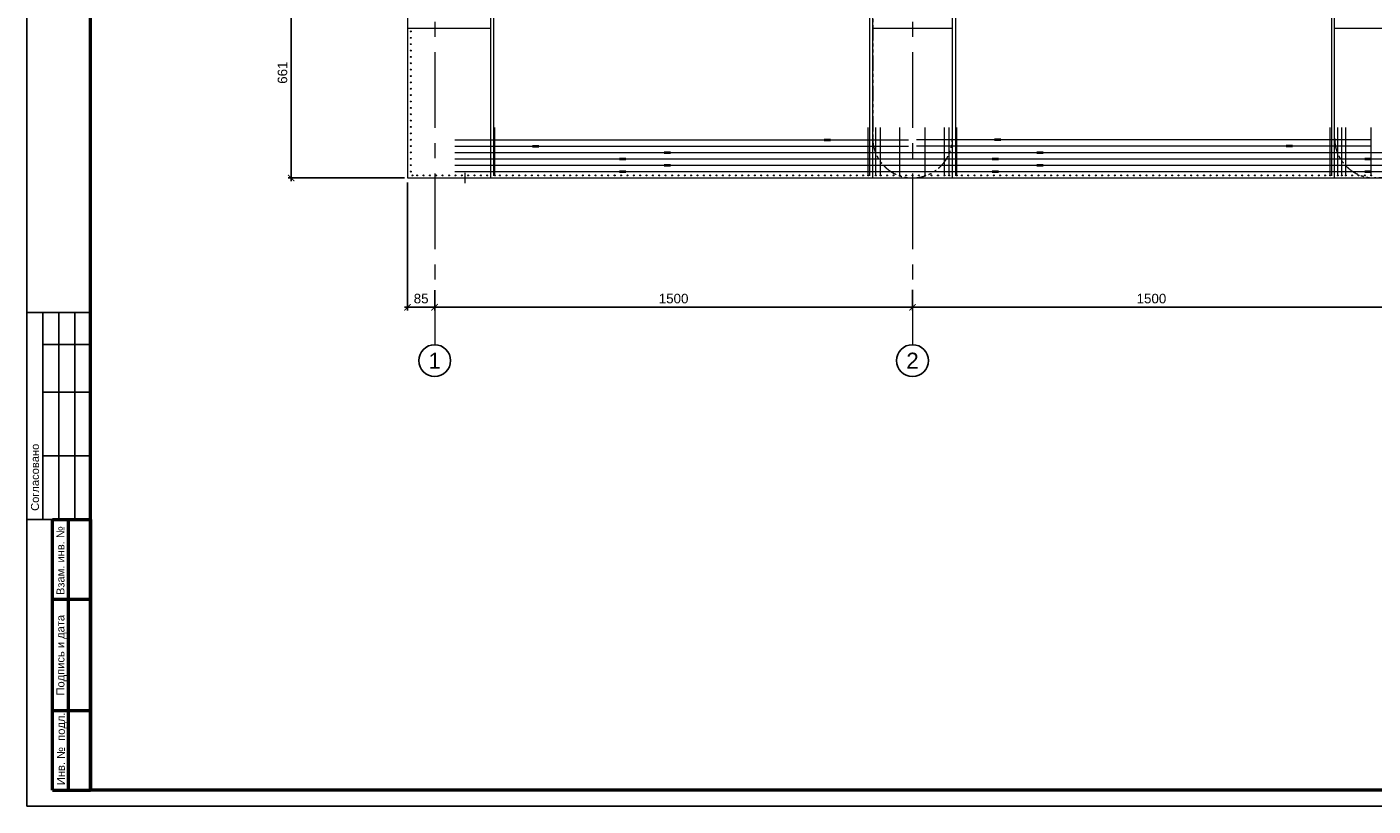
# Model space of a CAD drawing. Header units: millimetres. Extents: x 561702 to 1059369, y 439612 to 517164.
# Tile 1 of 12: x 846265 to 888523, y 457764 to 482234. Entities that reach past the tile are written whole.
import ezdxf
from ezdxf.enums import TextEntityAlignment as Align

# ---------------------------------------------------------------- set-up
doc = ezdxf.new("R2010")
doc.units = ezdxf.units.MM
doc.linetypes.add('PHANTOM', pattern=[63.5, 31.75, -6.35, 6.35, -6.35, 6.35, -6.35])
doc.linetypes.add('осевая', pattern=[50.8, 31.75, -6.35, 6.35, -6.35])
for name, color, linetype, lineweight in [('Арматура', 7, 'Continuous', 50), ('Бетон', 7, 'Continuous', 50), ('бетон_25', 2, 'Continuous', 25), ('ГТО-2_Размеры', 7, 'Continuous', 15), ('Отдел_Заглавные надписи', 7, 'Continuous', 30), ('ТекстNM', 7, 'Continuous', 9)]:
    doc.layers.add(name, color=color, linetype=linetype, lineweight=lineweight)
doc.layers.add('Оси', color=1, linetype='осевая')
doc.layers.add('штамп(текст)', color=7, linetype='Continuous')
doc.styles.add('arial', font='arial.ttf')
doc.styles.get("Standard").update_dxf_attribs({"font": 'arial.ttf'})
doc.styles.add('Рогун1', font='arial.ttf')
doc.dimstyles.new('100 мм', dxfattribs={"dimscale": 100, "dimtxt": 3.5, "dimasz": 2, "dimexe": 1, "dimexo": 1, "dimgap": 1.2, "dimtad": 1, "dimdec": 0, "dimlfac": 0.1, "dimrnd": 0.0001, "dimtxsty": 'Рогун1', "dimblk": 'ARCHTICK', "dimcen": 2.5, "dimdle": 1, "dimaunit": 1, "dimadec": 1, "dimazin": 0, "dimtfac": 1, "dimtdec": 0, "dimtmove": 1, "dimatfit": 3, "dimldrblk": 'ARCHTICK', "dimfxl": 1, "dimtfill": 1, "dimarcsym": 0})

# ---------------------------------------------------------------- blocks, each defined once
blk = doc.blocks.new('_ArchTick')
at = {"color": 0, "linetype": 'ByBlock', "const_width": 0.15}
blk.add_lwpolyline([(-0.5, -0.5), (0.5, 0.5)], dxfattribs=at)
blk = doc.blocks.new('*D8')
at = {"layer": 'Defpoints', "color": 0, "lineweight": 30, "transparency": 16777216}
for p in [(855136, 484102), (854561, 477492), (858215, 477492)]:
    blk.add_point(p, dxfattribs=at)
at = {"layer": 'ГТО-2_Размеры', "color": 0, "lineweight": -2, "transparency": 16777216}
for p, q in [((855036, 484102), (854461, 484102)), ((854561, 484202), (854561, 477392)), ((858115, 477492), (854461, 477492))]:
    blk.add_line(p, q, dxfattribs=at)
at = {"layer": 'ГТО-2_Размеры', "color": 0, "lineweight": -2, "transparency": 16777216, "xscale": 200, "yscale": 200, "zscale": 200}
for p, rotation in [((854561, 484102), 90), ((854561, 477492), 270)]:
    blk.add_blockref('_ArchTick', p, dxfattribs=dict(at, rotation=rotation))
at = {"layer": 'ГТО-2_Размеры', "color": 0, "transparency": 16777216, "insert": (854288, 480797), "char_height": 300, "attachment_point": 5, "rotation": 90, "style": 'Рогун1'}
blk.add_mtext('661', dxfattribs=at)
blk = doc.blocks.new('*D13')
at = {"layer": 'Defpoints', "color": 0, "lineweight": 30, "transparency": 16777216}
for p in [(858215, 477451), (859065, 474069), (859065, 473428)]:
    blk.add_point(p, dxfattribs=at)
at = {"layer": 'ГТО-2_Размеры', "color": 0, "lineweight": -2, "transparency": 16777216}
for p, q in [((858215, 477351), (858215, 473328)), ((859065, 473969), (859065, 473328)), ((858115, 473428), (859165, 473428))]:
    blk.add_line(p, q, dxfattribs=at)
at = {"layer": 'ГТО-2_Размеры', "color": 0, "lineweight": -2, "transparency": 16777216, "xscale": 200, "yscale": 200, "zscale": 200, "rotation": 180}
blk.add_blockref('_ArchTick', (858215, 473428), dxfattribs=at)
at = {"layer": 'ГТО-2_Размеры', "color": 0, "lineweight": -2, "transparency": 16777216, "xscale": 200, "yscale": 200, "zscale": 200}
blk.add_blockref('_ArchTick', (859065, 473428), dxfattribs=at)
at = {"layer": 'ГТО-2_Размеры', "color": 0, "transparency": 16777216, "insert": (858640, 473701), "char_height": 300, "attachment_point": 5, "style": 'Рогун1'}
blk.add_mtext('85', dxfattribs=at)
blk = doc.blocks.new('*D14')
at = {"layer": 'Defpoints', "color": 0, "lineweight": 30, "transparency": 16777216}
for p in [(859065, 474069), (874065, 474070), (874065, 473428)]:
    blk.add_point(p, dxfattribs=at)
at = {"layer": 'ГТО-2_Размеры', "color": 0, "lineweight": -2, "transparency": 16777216}
for p, q in [((859065, 473969), (859065, 473328)), ((874065, 473970), (874065, 473328)), ((858965, 473428), (874165, 473428))]:
    blk.add_line(p, q, dxfattribs=at)
at = {"layer": 'ГТО-2_Размеры', "color": 0, "lineweight": -2, "transparency": 16777216, "xscale": 200, "yscale": 200, "zscale": 200, "rotation": 180}
blk.add_blockref('_ArchTick', (859065, 473428), dxfattribs=at)
at = {"layer": 'ГТО-2_Размеры', "color": 0, "lineweight": -2, "transparency": 16777216, "xscale": 200, "yscale": 200, "zscale": 200}
blk.add_blockref('_ArchTick', (874065, 473428), dxfattribs=at)
at = {"layer": 'ГТО-2_Размеры', "color": 0, "transparency": 16777216, "insert": (866565, 473701), "char_height": 300, "attachment_point": 5, "style": 'Рогун1'}
blk.add_mtext('1500', dxfattribs=at)
blk = doc.blocks.new('*D15')
at = {"layer": 'Defpoints', "color": 0, "lineweight": 30, "transparency": 16777216}
for p in [(874065, 474077), (889065, 473861), (889065, 473428)]:
    blk.add_point(p, dxfattribs=at)
at = {"layer": 'ГТО-2_Размеры', "color": 0, "lineweight": -2, "transparency": 16777216}
for p, q in [((874065, 473977), (874065, 473328)), ((889065, 473761), (889065, 473328)), ((873965, 473428), (889165, 473428))]:
    blk.add_line(p, q, dxfattribs=at)
at = {"layer": 'ГТО-2_Размеры', "color": 0, "lineweight": -2, "transparency": 16777216, "xscale": 200, "yscale": 200, "zscale": 200, "rotation": 180}
blk.add_blockref('_ArchTick', (874065, 473428), dxfattribs=at)
at = {"layer": 'ГТО-2_Размеры', "color": 0, "lineweight": -2, "transparency": 16777216, "xscale": 200, "yscale": 200, "zscale": 200}
blk.add_blockref('_ArchTick', (889065, 473428), dxfattribs=at)
at = {"layer": 'ГТО-2_Размеры', "color": 0, "transparency": 16777216, "insert": (881565, 473701), "char_height": 300, "attachment_point": 5, "style": 'Рогун1'}
blk.add_mtext('1500', dxfattribs=at)
blk = doc.blocks.new('*U18')
blk.add_lwpolyline([(5, -5), (-836, -5), (-836, 589), (5, 589)], close=True)
at = {"lineweight": 50}
blk.add_lwpolyline([(0, 0), (-816, 0), (-816, 584), (0, 584)], close=True, dxfattribs=at)
at = {"style": 'arial'}
blk.add_attdef('ФОРМАТ', (-36, -3.63), '', height=2.5, dxfattribs=at)
at = {"layer": 'штамп(текст)', "style": 'arial', "flags": 4}
for tag, height, p in [('Номер', 5, (-60.62, 47.59)), ('Стадия', 3.5, (-42.7, 18.69)), ('Лист', 3.5, (-27.97, 18.69)), ('Листов', 3.5, (-9.45, 18.69)), ('Отдел', 1.8, (-23.21, 1.04)), ('Год', 1.8, (-6.88, 1.05))]:
    blk.add_attdef(tag, text='', height=height, dxfattribs=at).set_placement(p, align=Align.CENTER)
at = {"layer": 'штамп(текст)', "lineweight": 30, "flags": 104}
blk.add_attdef('Объект', text='', height=3.5, dxfattribs=at).set_placement((-60.79, 42), align=Align.TOP_CENTER)
at = {"layer": 'штамп(текст)', "style": 'arial', "flags": 4}
for tag, p in [('Разраб', (-164.12, 26.34)), ('Пров', (-164.12, 21.4)), ('Утвердил1', (-184.87, 11.1)), ('Нач.отд', (-164.12, 10.85)), ('Нк', (-164.12, 6.4)), ('Утвердил', (-184.87, 0.96)), ('ФИО_утв', (-164.12, 1.09))]:
    blk.add_attdef(tag, p, '', height=2.5, dxfattribs=at)
at = {"layer": 'штамп(текст)', "lineweight": 30, "flags": 104}
for tag, p in [('Комплект', (-84.04, 22.95)), ('НазваниеЛиста', (-84.91, 8.24))]:
    blk.add_attdef(tag, text='', height=3.5, dxfattribs=at).set_placement(p, align=Align.MIDDLE_CENTER)
blk = doc.blocks.new('inventNo')
at = {"layer": 'ТекстNM', "lineweight": 25}
for points in [[(-20, 150), (-20, 85)], [(-20, 150), (0, 150)], [(-15, 150), (-15, 85)], [(-10, 150), (-10, 85)], [(-5, 150), (-5, 85)], [(-15, 140), (0, 140)], [(-15, 125), (0, 125)], [(-15, 105), (0, 105)], [(-15, 105), (0, 105)], [(-20, 85), (0, 85)]]:
    blk.add_lwpolyline(points, dxfattribs=at)
at = {"layer": 'ТекстNM', "lineweight": 50}
for points in [[(-12, 0), (-12, 85)], [(-12, 85), (0, 85)], [(-7, 0), (-7, 85)], [(0, 85), (0, 0)], [(-12, 60), (0, 60)], [(-12, 25), (0, 25)], [(-12, 0), (0, 0)]]:
    blk.add_lwpolyline(points, dxfattribs=at)
at = {"layer": 'ТекстNM', "style": 'arial'}
for s, p in [('Согласовано', (-16.22, 87.72)), ('Взам. инв. №', (-8.22, 61.27)), ('Подпись и дата', (-8.22, 29.73)), ('Инв. №  подл.', (-8.09, 1.59))]:
    blk.add_text(s, height=2.5, rotation=90, dxfattribs=at).set_placement(p)

msp = doc.modelspace()

# ---------------------------------------------------------------- linework, layer by layer
at = {"color": 30, "lineweight": 20}
for p, q in [((859695.1346002, 478291.607733), (866365.1346002, 478291.607733)), ((859695.1346002, 477891.607733), (866365.1346002, 477891.607733))]:
    msp.add_line(p, q, dxfattribs=at)
at = {"color": 6, "lineweight": 20}
for points in [[(859695.1346002, 478691.607733), (871395.1346002, 478691.607733)], [(862135.1346006, 478511.607733), (862335.1346006, 478511.607733)], [(862135.1346006, 478471.607733), (862335.1346006, 478471.607733)], [(862235.1346006, 478491.607733), (873935.1346006, 478491.607733)], [(871295.1346002, 478711.607733), (871495.1346002, 478711.607733)], [(871295.1346002, 478671.607733), (871495.1346002, 478671.607733)], [(885895.134518, 478491.607733), (874195.134518, 478491.607733)], [(876835.1345183, 478711.607733), (876635.1345183, 478711.607733)], [(876835.1345183, 478671.607733), (876635.1345183, 478671.607733)], [(888435.1345183, 478691.607733), (876735.1345183, 478691.607733)], [(885995.134518, 478511.607733), (885795.134518, 478511.607733)], [(885995.134518, 478471.607733), (885795.134518, 478471.607733)], [(864865.1346002, 478111.607733), (865065.1346002, 478111.607733)], [(864865.1346002, 478071.607733), (865065.1346002, 478071.607733)], [(864965.1346002, 478091.607733), (876665.1346002, 478091.607733)], [(866265.1346002, 478311.607733), (866465.1346002, 478311.607733)], [(866265.1346002, 478271.607733), (866465.1346002, 478271.607733)], [(866365.1346002, 478291.607733), (878065.1346002, 478291.607733)], [(876565.1346002, 478111.607733), (876765.1346002, 478111.607733)], [(876565.1346002, 478071.607733), (876765.1346002, 478071.607733)], [(876665.1346002, 478091.607733), (888365.1346002, 478091.607733)], [(877965.1346002, 478311.607733), (878165.1346002, 478311.607733)], [(877965.1346002, 478271.607733), (878165.1346002, 478271.607733)], [(878065.1346002, 478291.607733), (889765.1346002, 478291.607733)], [(888265.1346002, 478111.607733), (888465.1346002, 478111.607733)], [(888265.1346002, 478071.607733), (888465.1346002, 478071.607733)], [(888365.1346002, 478091.607733), (900065.1346002, 478091.607733)], [(864865.1346002, 477711.607733), (865065.1346002, 477711.607733)], [(864865.1346002, 477671.607733), (865065.1346002, 477671.607733)], [(864965.1346002, 477691.607733), (876665.1346002, 477691.607733)], [(866265.1346002, 477911.607733), (866465.1346002, 477911.607733)], [(866265.1346002, 477871.607733), (866465.1346002, 477871.607733)], [(866365.1346002, 477891.607733), (878065.1346002, 477891.607733)], [(876565.1346002, 477711.607733), (876765.1346002, 477711.607733)], [(876565.1346002, 477671.607733), (876765.1346002, 477671.607733)], [(876665.1346002, 477691.607733), (888365.1346002, 477691.607733)], [(877965.1346002, 477911.607733), (878165.1346002, 477911.607733)], [(877965.1346002, 477871.607733), (878165.1346002, 477871.607733)], [(878065.1346002, 477891.607733), (889765.1346002, 477891.607733)], [(888265.1346002, 477711.607733), (888465.1346002, 477711.607733)], [(888265.1346002, 477671.607733), (888465.1346002, 477671.607733)], [(888365.1346002, 477691.607733), (900065.1346002, 477691.607733)]]:
    msp.add_lwpolyline(points, dxfattribs=at)
at = {"color": 5, "lineweight": 20}
for points in [[(859695.1346002, 478491.607733), (862235.1346006, 478491.607733)], [(871395.1346002, 478691.607733), (873935.1346006, 478691.607733)], [(876735.1345183, 478691.607733), (874195.134518, 478691.607733)], [(888435.1345183, 478491.607733), (885895.134518, 478491.607733)]]:
    msp.add_lwpolyline(points, dxfattribs=at)
at = {"color": 4, "lineweight": 20}
for points in [[(859695.1346002, 478091.607733), (864965.1346002, 478091.607733)], [(859695.1346002, 477691.607733), (864965.1346002, 477691.607733)]]:
    msp.add_lwpolyline(points, dxfattribs=at)
for centre in [(859065.1345593, 471753.0990532), (874065.1345593, 471753.0990532)]:
    msp.add_circle(centre, 500)
at = {"layer": 'Defpoints', "linetype": 'PHANTOM', "lineweight": 20, "ltscale": 15}
for points in [[(875315.1345593, 478741.607733), (875315.1345593, 503241.607733, 1), (872815.1345593, 503241.607733), (872815.1345593, 478741.607733, 1)], [(889565.1392538, 477491.607733), (888565.1392538, 477491.607733, -0.4142135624), (887315.1392538, 478741.607733), (887315.1392538, 503241.607733, -0.4142135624), (888565.1392538, 504491.607733), (889565.1392538, 504491.607733, -0.4142135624), (890815.1392538, 503241.607733), (890815.1392538, 478741.607733, -0.4142135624)]]:
    msp.add_lwpolyline(points, format="xyb", close=True, dxfattribs=at)
at = {"layer": 'Defpoints', "color": 10, "lineweight": 20}
for centre in [(861115.1345593, 477571.607733), (861315.1345593, 477571.607733), (861515.1345593, 477571.607733), (861715.1345593, 477571.607733), (861915.1345593, 477571.607733), (862115.1345593, 477571.607733), (862315.1345593, 477571.607733), (862515.1345593, 477571.607733), (862715.1345593, 477571.607733), (862915.1345593, 477571.607733), (863115.1345593, 477571.607733), (863315.1345593, 477571.607733), (863515.1345593, 477571.607733), (863715.1345593, 477571.607733), (863915.1345593, 477571.607733), (864115.1345593, 477571.607733), (864315.1345593, 477571.607733), (864515.1345593, 477571.607733), (864715.1345593, 477571.607733), (864915.1345593, 477571.607733), (865115.1345593, 477571.607733), (865315.1345593, 477571.607733), (865515.1345593, 477571.607733), (865715.1345593, 477571.607733), (865915.1345593, 477571.607733), (866115.1345593, 477571.607733), (866315.1345593, 477571.607733), (866515.1345593, 477571.607733), (866715.1345593, 477571.607733), (866915.1345593, 477571.607733), (867115.1345593, 477571.607733), (867315.1345593, 477571.607733), (867515.1345593, 477571.607733), (867715.1345593, 477571.607733), (867915.1345593, 477571.607733), (868115.1345593, 477571.607733), (868315.1345593, 477571.607733), (868515.1345593, 477571.607733), (868715.1345593, 477571.607733), (868915.1345593, 477571.607733), (869115.1345593, 477571.607733), (869315.1345593, 477571.607733), (869515.1345593, 477571.607733), (869715.1345593, 477571.607733), (869915.1345593, 477571.607733), (870115.1345593, 477571.607733), (870315.1345593, 477571.607733), (870515.1345593, 477571.607733), (870715.1345593, 477571.607733), (870915.1345593, 477571.607733), (871115.1345593, 477571.607733), (871315.1345593, 477571.607733), (871515.1345593, 477571.607733), (871715.1345593, 477571.607733), (871915.1345593, 477571.607733), (872115.1345593, 477571.607733), (872315.1345593, 477571.607733), (872515.1345593, 477571.607733), (873265.1345182, 477571.607733), (873465.1345182, 477571.607733), (874665.1345182, 477571.607733), (874865.1345182, 477571.607733), (875615.1345593, 477571.607733), (875815.1345593, 477571.607733), (876015.1345593, 477571.607733), (876215.1345593, 477571.607733), (876415.1345593, 477571.607733), (876615.1345593, 477571.607733), (876815.1345593, 477571.607733), (877015.1345593, 477571.607733), (877215.1345593, 477571.607733), (877415.1345593, 477571.607733), (877615.1345593, 477571.607733), (877815.1345593, 477571.607733), (878015.1345593, 477571.607733), (878215.1345593, 477571.607733), (878415.1345593, 477571.607733), (878615.1345593, 477571.607733), (878815.1345593, 477571.607733), (879015.1345593, 477571.607733), (879215.1345593, 477571.607733), (879415.1345593, 477571.607733), (879615.1345593, 477571.607733), (879815.1345593, 477571.607733), (880015.1345593, 477571.607733), (880215.1345593, 477571.607733), (880415.1345593, 477571.607733), (880615.1345593, 477571.607733), (880815.1345593, 477571.607733), (881015.1345593, 477571.607733), (881215.1345593, 477571.607733), (881415.1345593, 477571.607733), (881615.1345593, 477571.607733), (881815.1345593, 477571.607733), (882015.1345593, 477571.607733), (882215.1345593, 477571.607733), (882415.1345593, 477571.607733), (882615.1345593, 477571.607733), (882815.1345593, 477571.607733), (883015.1345593, 477571.607733), (883215.1345593, 477571.607733), (883415.1345593, 477571.607733), (883615.1345593, 477571.607733), (883815.1345593, 477571.607733), (884015.1345593, 477571.607733), (884215.1345593, 477571.607733), (884415.1345593, 477571.607733), (884615.1345593, 477571.607733), (884815.1345593, 477571.607733), (885015.1345593, 477571.607733), (885215.1345593, 477571.607733), (885415.1345593, 477571.607733), (885615.1345593, 477571.607733), (885815.1345593, 477571.607733), (886015.1345593, 477571.607733), (886215.1345593, 477571.607733), (886415.1345593, 477571.607733), (886615.1345593, 477571.607733), (886815.1345593, 477571.607733), (887015.1345593, 477571.607733), (887865.1345593, 477571.607733), (888065.1345593, 477571.607733), (888265.1345593, 477571.607733)]:
    msp.add_circle(centre, 15, dxfattribs=at)
at = {"layer": 'Арматура', "color": 3, "lineweight": 20}
for p, q in [((860955.1345593, 477571.607733), (860955.1345593, 479071.607733)), ((872675.1345593, 477571.607733), (872675.1345593, 479071.607733)), ((875455.1345595, 477571.6077332), (875455.1345595, 479071.607733)), ((887175.1345595, 477571.6077332), (887175.1345595, 479071.607733)), ((887415.1345586, 477571.607733), (887415.1345586, 479071.607733)), ((887540.1321508, 477571.607733), (887540.1321508, 479071.607733)), ((887665.1297829, 477571.607733), (887665.1297829, 479071.607733)), ((888465.1346003, 477571.607733), (888465.1346003, 479071.607733))]:
    msp.add_line(p, q, dxfattribs=at)
at = {"layer": 'Арматура', "color": 2, "lineweight": 20}
for points in [[(860915.1345593, 483851.607733), (860915.1345593, 477561.607733)], [(872715.1345593, 483851.607733), (872715.1345593, 477561.607733)], [(875415.1345594, 483836.607733), (875415.1345594, 477561.607733)], [(887215.1345594, 483836.607733), (887215.1345595, 477561.607733)]]:
    msp.add_lwpolyline(points, dxfattribs=at)
at = {"layer": 'Арматура', "color": 3, "lineweight": 20}
for points in [[(872915.1345585, 477571.607733), (872915.1345585, 479071.607733)], [(873065.1345593, 477571.607733), (873065.1457216, 479071.607733)], [(873665.1345182, 477571.607733), (873665.1345182, 479071.607733)], [(874465.1346003, 477571.607733), (874465.1346003, 479071.607733)], [(875065.1345593, 477571.607733), (875065.1236463, 479071.607733)], [(875215.13456, 477571.607733), (875215.13456, 479071.607733)]]:
    msp.add_lwpolyline(points, dxfattribs=at)
at = {"layer": 'Арматура', "color": 4, "lineweight": 20}
for centre in [(858315.1345593, 482091.6077343), (858315.1345593, 481691.6077343), (858315.1345593, 481291.6077343), (858315.1345593, 480891.6077343), (858315.1345593, 480491.6077343), (858315.1345593, 480091.6077343), (858315.1345593, 479691.6077343), (858315.1345593, 479291.6077343), (858315.1345593, 478891.6077343), (858315.1345593, 478491.6077343), (858315.1345593, 478091.6077343), (858315.1345593, 477691.6077343), (858515.1345585, 477571.607733), (858915.1345585, 477571.607733), (859315.1345585, 477571.607733), (859715.1345585, 477571.607733), (860115.1345585, 477571.607733), (860515.1345585, 477571.607733), (873865.1345182, 477571.607733), (874265.1345182, 477571.607733)]:
    msp.add_circle(centre, 15, dxfattribs=at)
at = {"layer": 'Арматура', "color": 2, "lineweight": 20}
for centre in [(858315.1345593, 481891.607733), (858315.1345593, 481491.607733), (858315.1345593, 481091.607733), (858315.1345593, 480691.607733), (858315.1345593, 480291.607733), (858315.1345593, 479891.607733), (858315.1345593, 479491.607733), (858315.1345593, 479091.607733), (858315.1345593, 478691.607733), (858315.1345593, 478291.607733), (858315.1345593, 477891.607733), (858365.1345585, 477571.607733), (858715.1345585, 477571.607733), (859115.1345585, 477571.607733), (859515.1345585, 477571.607733), (859915.1345585, 477571.607733), (860315.1345585, 477571.607733), (860715.1345585, 477571.607733), (874065.1345593, 477571.607733)]:
    msp.add_circle(centre, 15, dxfattribs=at)
at = {"layer": 'Арматура', "color": 3, "lineweight": 20}
for centre in [(860955.1345593, 477571.607733), (872675.1345593, 477571.607733), (872915.1345585, 477571.607733), (873065.1345593, 477571.607733), (873665.1345182, 477571.607733), (874465.1345182, 477571.607733), (875065.1345593, 477571.607733), (875215.1345586, 477571.607733), (875455.1345595, 477571.6077332), (887175.1345595, 477571.6077332), (887415.1345586, 477571.607733), (887540.1321508, 477571.607733), (887665.1297829, 477571.607733), (888465.1345593, 477571.607733)]:
    msp.add_circle(centre, 15, dxfattribs=at)
at = {"layer": 'Бетон', "color": 1, "lineweight": 20, "ltscale": 10}
msp.add_lwpolyline([(860015.1345593, 477651.607733), (860015.1345593, 477331.607733)], dxfattribs=at)
at = {"layer": 'бетон_25', "lineweight": 20, "ltscale": 10}
for p, q in [((858215.1345593, 504491.607733), (858215.1345593, 477491.607733)), ((858215.1345593, 477491.607733), (919050.1345593, 477491.607733))]:
    msp.add_line(p, q, dxfattribs=at)
for points in [[(860815.1345593, 504491.607733), (860815.1345593, 477491.607733)], [(872815.1345594, 477491.607733), (872815.1345594, 504491.607733)], [(875315.1345594, 477491.607733), (875315.1345594, 504491.607733)], [(887315.1345595, 477491.607733), (887315.1345592, 504491.607733)], [(858215.1345593, 482191.607733), (860815.1345593, 482191.607733)], [(872815.1345594, 482191.6077329), (875315.1345594, 482191.607733)], [(887315.1345595, 482191.6077329), (890815.134559, 482191.607733)]]:
    msp.add_lwpolyline(points, dxfattribs=at)
at = {"layer": 'Оси', "linetype": 'осевая', "lineweight": 15, "ltscale": 75}
for points in [[(859065.1345593, 508112.2537064), (859065.1345593, 472253.0990532)], [(874065.1345646, 508112.2537064), (874065.1345646, 472253.0990532)]]:
    msp.add_lwpolyline(points, dxfattribs=at)

# ---------------------------------------------------------------- block references
at = {"lineweight": -3, "xscale": 100, "yscale": 100, "zscale": 100}
msp.add_blockref('*U18', (929865.1345593, 458263.6259145), dxfattribs=at)
at = {"layer": 'ТекстNM', "xscale": 100, "yscale": 100, "zscale": 100}
msp.add_blockref('inventNo', (848265.1345593, 458263.6259145), dxfattribs=at)

# ---------------------------------------------------------------- texts
at = {"layer": 'Отдел_Заглавные надписи', "char_height": 500, "width": 487.007697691, "attachment_point": 5, "style": 'arial'}
for s, insert in [('1', (859065.1345593, 471753.0990532)), ('2', (874065.1345593, 471753.0990532))]:
    msp.add_mtext(s, dxfattribs=dict(at, insert=insert))

# ---------------------------------------------------------------- dimensions: what is measured, and where the dimension line sits
at = {"layer": 'ГТО-2_Размеры'}
dim = msp.add_linear_dim(base=(854561.1456650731, 477491.6077329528), p1=(855136.0506447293, 484101.6077329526), p2=(858215.1345592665, 477491.6077329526), angle=90, dimstyle='100 мм', override={"dimtxt": 3, "dimdec": 6, "dimtfill": 0}, dxfattribs=at)
dim.commit()
dim.dimension.update_dxf_attribs({"geometry": '*D8', "text_midpoint": (854287.9737687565, 480796.6077329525)})
for base, p1, p2, picture, middle in [((859065.1345593, 473428.1054821), (858215.1345593, 477450.8895645), (859065.1345593, 474069.3961302), '*D13', (858640.1345593, 473701.2773784)), ((874065.1345592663, 473428.10548209), (859065.1345592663, 474069.3961302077), (874065.1345592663, 474069.8631740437), '*D14', (866565.1345592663, 473701.2773784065)), ((889065.1345592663, 473428.10548209), (874065.1345592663, 474076.742977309), (889065.1345592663, 473860.961256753), '*D15', (881565.1345592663, 473701.2773784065))]:
    dim = msp.add_linear_dim(base=base, p1=p1, p2=p2, dimstyle='100 мм', override={"dimtxt": 3, "dimdec": 6, "dimtfill": 0}, dxfattribs=at)
    dim.commit()
    dim.dimension.update_dxf_attribs({"geometry": picture, "text_midpoint": middle})

doc.saveas('drawing.dxf')
